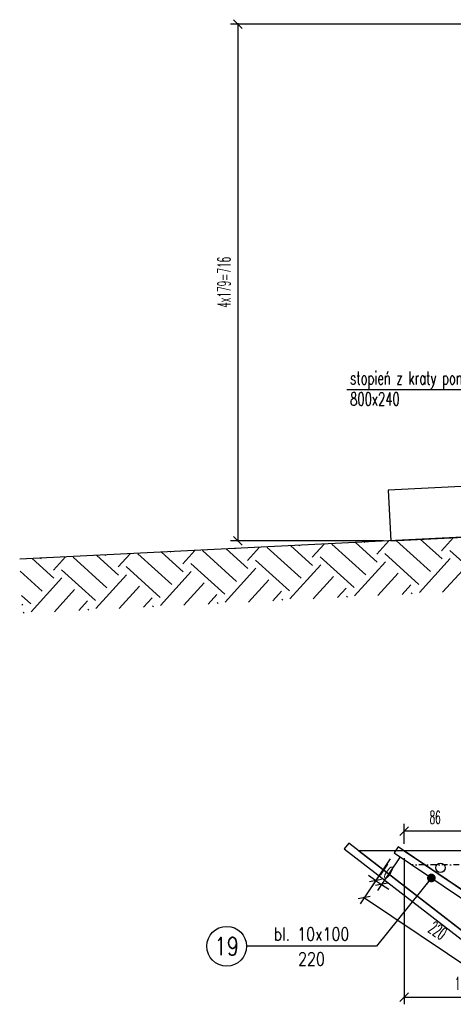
# Model space of a CAD drawing. Header units: millimetres. Extents: x -228255 to 14536, y -140109 to 119945.
# Tile 51 of 123: x -176765 to -176164, y 55945 to 57309. Entities that reach past the tile are written whole.
import ezdxf
from ezdxf.enums import TextEntityAlignment as Align

# ---------------------------------------------------------------- set-up
doc = ezdxf.new("R2010")
doc.units = ezdxf.units.MM
doc.header["$LTSCALE"] = 2.5
doc.linetypes.add('DASHDOT2', pattern=[12.7, 6.35, -3.175, 0, -3.175])
for name, color, linetype in [('Hatch', 155, 'Continuous'), ('LAYER1', 7, 'Continuous'), ('Opisy_stal', 7, 'Continuous'), ('Osie_laczniki', 157, 'DASHDOT2'), ('S_slupy', 20, 'Continuous'), ('stal', 4, 'Continuous'), ('Widok', 8, 'Continuous'), ('Wymiary', 86, 'Continuous')]:
    doc.layers.add(name, color=color, linetype=linetype)
doc.styles.get("Standard").update_dxf_attribs({"font": 'romans.shx', "width": 0.65})
doc.styles.add('style3', font='romans.shx', dxfattribs={"width": 0.5})
doc.dimstyles.new('Skala_10', dxfattribs={"dimtxt": 18, "dimasz": 12, "dimexe": 10, "dimexo": 10, "dimgap": 10, "dimtad": 1, "dimdec": 0, "dimdsep": 46, "dimtxsty": 'style3', "dimblk": 'OBLIQUE', "dimcen": 0, "dimdle": 1, "dimclrd": 256, "dimclre": 256, "dimclrt": 31, "dimadec": 1, "dimazin": 0, "dimtfac": 1, "dimtdec": 0, "dimtix": 1, "dimtmove": 2, "dimatfit": 0, "dimldrblk": 'DOT', "dimfxl": 1, "dimtolj": 1, "dimtzin": 0, "dimlwd": -1, "dimlwe": -1, "dimarcsym": 0})
doc.dimstyles.new('Skala_10$7', dxfattribs={"dimscale": 0, "dimtxt": 18, "dimasz": 12, "dimexe": 10, "dimexo": 15, "dimgap": 5, "dimtad": 1, "dimdec": 0, "dimrnd": 0.5, "dimzin": 9, "dimdsep": 46, "dimtxsty": 'Standard', "dimblk1": 'OBLIQUE', "dimblk2": 'OBLIQUE', "dimsah": 1, "dimcen": 10, "dimdle": 10, "dimclrt": 31, "dimadec": 0, "dimazin": 0, "dimtfac": 1, "dimtdec": 0, "dimtmove": 2, "dimatfit": 3, "dimldrblk": 'DOT', "dimfxl": 1, "dimtolj": 1, "dimtzin": 9, "dimarcsym": 0})

# ---------------------------------------------------------------- blocks, each defined once
blk = doc.blocks.new('_Oblique')
at = {"color": 0, "linetype": 'ByBlock', "lineweight": -2}
blk.add_line((-0.5, -0.5), (0.5, 0.5), dxfattribs=at)
blk = doc.blocks.new('*D877')
at = {"layer": 'Defpoints', "color": 0, "ltscale": 0.5, "transparency": 16777216}
for p in [(-176232.1, 56157.6), (-176068.1, 56047.6), (-176068.1, 55955.2)]:
    blk.add_point(p, dxfattribs=at)
at = {"layer": 'Wymiary', "ltscale": 0.5, "transparency": 16777216}
for p, q in [((-176232.1, 56147.6), (-176232.1, 55945.2)), ((-176068.1, 56037.6), (-176068.1, 55945.2)), ((-176233.1, 55955.2), (-176067.1, 55955.2))]:
    blk.add_line(p, q, dxfattribs=at)
at = {"layer": 'Wymiary', "ltscale": 0.5, "transparency": 16777216, "xscale": 12, "yscale": 12, "zscale": 12, "rotation": 180}
blk.add_blockref('_Oblique', (-176232.1, 55955.2), dxfattribs=at)
at = {"layer": 'Wymiary', "ltscale": 0.5, "transparency": 16777216, "xscale": 12, "yscale": 12, "zscale": 12}
blk.add_blockref('_Oblique', (-176068.1, 55955.2), dxfattribs=at)
at = {"layer": 'Wymiary', "color": 31, "ltscale": 0.5, "transparency": 16777216, "insert": (-176150.1, 55974.2), "char_height": 18, "attachment_point": 5, "style": 'style3'}
blk.add_mtext('\\A1;164', dxfattribs=at)
blk = doc.blocks.new('_Dot')
at = {"color": 0, "linetype": 'ByBlock', "lineweight": -2}
blk.add_line((-0.5, 0), (-1, 0), dxfattribs=at)
at = {"color": 0, "linetype": 'ByBlock', "const_width": 0.5}
blk.add_lwpolyline([(-0.25, 0, 1), (0.25, 0, 1)], format="xyb", close=True, dxfattribs=at)
blk = doc.blocks.new('*D882')
at = {"layer": 'Defpoints', "color": 0, "ltscale": 0.5, "transparency": 16777216}
for p in [(-176232.1, 56185.1), (-176146, 56166.2), (-176232.1, 56157.6)]:
    blk.add_point(p, dxfattribs=at)
at = {"layer": 'Wymiary', "ltscale": 0.5, "transparency": 16777216}
for p, q in [((-176232.1, 56167.6), (-176232.1, 56195.1)), ((-176146, 56176.2), (-176146, 56195.1)), ((-176145, 56185.1), (-176233.1, 56185.1))]:
    blk.add_line(p, q, dxfattribs=at)
at = {"layer": 'Wymiary', "ltscale": 0.5, "transparency": 16777216, "xscale": 12, "yscale": 12, "zscale": 12, "rotation": 180}
blk.add_blockref('_Oblique', (-176232.1, 56185.1), dxfattribs=at)
at = {"layer": 'Wymiary', "ltscale": 0.5, "transparency": 16777216, "xscale": 12, "yscale": 12, "zscale": 12}
blk.add_blockref('_Oblique', (-176146, 56185.1), dxfattribs=at)
at = {"layer": 'Wymiary', "color": 31, "ltscale": 0.5, "transparency": 16777216, "insert": (-176189, 56204.1), "char_height": 18, "attachment_point": 5, "style": 'style3'}
blk.add_mtext('\\A1;86', dxfattribs=at)
blk = doc.blocks.new('Op_el_lewy')
at = {"color": 7}
blk.add_line((0, 0), (-180, 0), dxfattribs=at)
blk.add_circle((-207.5, 0), 27.5, dxfattribs=at)
at = {"color": 31, "width": 0.8}
blk.add_attdef('22', text='', height=25, dxfattribs=at).set_placement((-207.5, 0), align=Align.MIDDLE)
for tag, p in [('ZK_120X120X5', (-90, 7.875)), ('1000', (-90, -26.649))]:
    blk.add_attdef(tag, text='', height=18, dxfattribs=at).set_placement(p, align=Align.CENTER)
blk = doc.blocks.new('*D1432')
at = {"layer": 'Defpoints', "color": 0, "ltscale": 0.5, "transparency": 16777216}
for p in [(-175339.4, 57303), (-176462.6, 56587.3), (-176250.6, 56587.3)]:
    blk.add_point(p, dxfattribs=at)
at = {"layer": 'Wymiary', "ltscale": 0.5, "transparency": 16777216}
for p, q in [((-175349.4, 57303), (-176472.6, 57303)), ((-176462.6, 57304), (-176462.6, 56586.3)), ((-176260.6, 56587.3), (-176472.6, 56587.3))]:
    blk.add_line(p, q, dxfattribs=at)
at = {"layer": 'Wymiary', "ltscale": 0.5, "transparency": 16777216, "xscale": 12, "yscale": 12, "zscale": 12}
for p, rotation in [((-176462.6, 57303), 90), ((-176462.6, 56587.3), 270)]:
    blk.add_blockref('_Oblique', p, dxfattribs=dict(at, rotation=rotation))
at = {"layer": 'Wymiary', "color": 31, "ltscale": 0.5, "transparency": 16777216, "insert": (-176481.6, 56945.2), "char_height": 18, "attachment_point": 5, "rotation": 90, "style": 'style3'}
blk.add_mtext('\\A1;4x179=716', dxfattribs=at)
blk = doc.blocks.new('*D1448')
at = {"layer": 'Defpoints', "color": 0, "ltscale": 0.5, "transparency": 16777216}
for p in [(-176246, 56154.8), (-176232.1, 56157.6), (-176263.2, 56111.2)]:
    blk.add_point(p, dxfattribs=at)
at = {"layer": 'Wymiary', "ltscale": 0.5, "transparency": 16777216}
for p, q in [((-176237.7, 56149.3), (-176268.7, 56102.9)), ((-176251.5, 56146.5), (-176277, 56108.5)), ((-176271.5, 56116.8), (-176281.4, 56123.5)), ((-176271.5, 56116.8), (-176263.2, 56111.2)), ((-176263.2, 56111.2), (-176253.2, 56104.6))]:
    blk.add_line(p, q, dxfattribs=at)
at = {"layer": 'Wymiary', "ltscale": 0.5, "transparency": 16777216, "xscale": 12, "yscale": 12, "zscale": 12}
for p, rotation in [((-176271.5, 56116.8), 326.1456021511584), ((-176263.2, 56111.2), 146.1456021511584)]:
    blk.add_blockref('_Oblique', p, dxfattribs=dict(at, rotation=rotation))
at = {"layer": 'Wymiary', "color": 31, "ltscale": 0.5, "transparency": 16777216, "insert": (-176256.7, 56129.8), "char_height": 18, "attachment_point": 5, "rotation": 326.1456, "style": 'style3'}
blk.add_mtext('\\A1;10', dxfattribs=at)
blk = doc.blocks.new('*D1449')
at = {"layer": 'Defpoints', "color": 0, "ltscale": 0.5, "transparency": 16777216}
for p in [(-176246, 56154.8), (-176063.3, 56032.3), (-176104.9, 55970.3)]:
    blk.add_point(p, dxfattribs=at)
at = {"layer": 'Wymiary', "ltscale": 0.5, "transparency": 16777216}
for p, q in [((-176251.5, 56146.5), (-176293.1, 56084.5)), ((-176288.4, 56093.4), (-176104, 55969.7)), ((-176068.8, 56024), (-176110.4, 55962))]:
    blk.add_line(p, q, dxfattribs=at)
at = {"layer": 'Wymiary', "ltscale": 0.5, "transparency": 16777216, "xscale": 12, "yscale": 12, "zscale": 12}
for p, rotation in [((-176287.6, 56092.8), 146.1456021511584), ((-176104.9, 55970.3), 326.1456021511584)]:
    blk.add_blockref('_Oblique', p, dxfattribs=dict(at, rotation=rotation))
at = {"layer": 'Wymiary', "color": 31, "ltscale": 0.5, "transparency": 16777216, "insert": (-176185.6, 56047.3), "char_height": 18, "attachment_point": 5, "rotation": 326.1456, "style": 'style3'}
blk.add_mtext('\\A1;220', dxfattribs=at)

msp = doc.modelspace()

# ---------------------------------------------------------------- hatches: boundary and pattern name
at = {"layer": 'Hatch', "ltscale": 0.5}
h = msp.add_hatch(dxfattribs=at)
h.set_pattern_fill('EARTH', color=256, scale=10, angle=47.86241)
h.set_pattern_definition([(47.862405, (-73762.52, 24109.83), (-4.484526, 89.690518), [63.5, -63.5]), (47.862405, (-73780.175, 24125.804), (-4.484526, 89.690518), [63.5, -63.5]), (47.862405, (-73797.833, 24141.78), (-4.484526, 89.690518), [63.5, -63.5]), (137.862405, (-73798.394, 24152.99), (-89.690518, -4.484526), [63.5, -63.5]), (137.862405, (-73782.42, 24170.65), (-89.690518, -4.484526), [63.5, -63.5]), (137.862405, (-73766.44, 24188.31), (-89.690518, -4.484526), [63.5, -63.5])])
h.paths.add_polyline_path([(-175236.84, 56638.03), (-176764.97, 56561.62), (-176761.22, 56486.72), (-175233.1, 56563.12)])

# ---------------------------------------------------------------- linework, layer by layer
msp.add_line((-175236.84, 56638.03), (-176764.97, 56561.62), dxfattribs=at)
at = {"layer": 'LAYER1', "ltscale": 0.5}
msp.add_lwpolyline([(-176314.94, 56160.63), (-176140.96, 56025.98), (-176134.84, 56033.89), (-176308.82, 56168.54)], close=True, dxfattribs=at)
msp.add_lwpolyline([(-176294.65, 56157.57), (-176139.6, 56037.57), (-175358.79, 56037.57), (-175333.04, 56017.64), (-175319.01, 56019.43), (-175242.99, 56117.65), (-175244.78, 56131.68), (-175278.24, 56157.57), (-176294.65, 56157.57)], dxfattribs=at)
at = {"layer": 'LAYER1'}
msp.add_circle((-176181.66, 56134.3), 6.5, dxfattribs=at)
at = {"layer": 'Osie_laczniki', "ltscale": 0.5}
msp.add_line((-175356.95, 56138.57), (-176221.72, 56138.57), dxfattribs=at)
at = {"layer": 'stal', "ltscale": 0.5}
msp.add_lwpolyline([(-176245.97, 56154.84), (-176063.27, 56032.28), (-176057.7, 56040.59), (-176240.4, 56163.14)], close=True, dxfattribs=at)
msp.add_lwpolyline([(-175240.72, 56129.59), (-175278.24, 56157.57), (-176232.09, 56157.57), (-176068.12, 56047.57), (-175331.47, 56047.57), (-175312.47, 56033.4), (-175240.72, 56129.59)], dxfattribs=at)
at = {"layer": 'Widok', "ltscale": 0.5}
msp.add_lwpolyline([(-176250.59, 56587.34), (-175751.22, 56612.31), (-175754.71, 56682.22), (-176254.09, 56657.25)], close=True, dxfattribs=at)

# ---------------------------------------------------------------- block references
at = {"layer": 'Opisy_stal', "ltscale": 0.5}
msp.add_blockref('Op_el_lewy', (-176270.49, 56025.57), dxfattribs=at).add_auto_attribs({'1000': '220', '22': '19', 'ZK_120X120X5': 'bl. 10x100'})

# ---------------------------------------------------------------- texts
at = {"layer": 'S_slupy', "ltscale": 0.5, "width": 0.65}
for s, p in [('stopień z kraty pomostowej', (-176306.78, 56803.68)), ('800x240', (-176306.78, 56774.53))]:
    msp.add_text(s, height=18, dxfattribs=at).set_placement(p)

# ---------------------------------------------------------------- dimensions: what is measured, and where the dimension line sits
at = {"layer": 'Wymiary', "ltscale": 0.5}
dim = msp.add_linear_dim(base=(-176462.56, 56587.34), p1=(-175339.36, 57303), p2=(-176250.59, 56587.34), angle=90, text='4x179=<>', dimstyle='Skala_10', dxfattribs=at)
dim.commit()
dim.dimension.update_dxf_attribs({"geometry": '*D1432', "text_midpoint": (-176481.56, 56945.17)})
for base, p1, p2, picture, middle in [((-176232.09, 56185.13), (-176145.95, 56166.17), (-176232.09, 56157.57), '*D882', (-176189.02, 56204.13)), ((-176068.12, 55955.2), (-176232.09, 56157.57), (-176068.12, 56047.57), '*D877', (-176150.1, 55974.2))]:
    dim = msp.add_linear_dim(base=base, p1=p1, p2=p2, dimstyle='Skala_10', dxfattribs=at)
    dim.commit()
    dim.dimension.update_dxf_attribs({"geometry": picture, "text_midpoint": middle})
for base, p2, picture, middle in [((-176104.88, 55970.26), (-176063.27, 56032.28), '*D1449', (-176185.64, 56047.32)), ((-176263.17, 56111.25), (-176232.09, 56157.57), '*D1448', (-176256.74, 56129.81))]:
    dim = msp.add_linear_dim(base=base, p1=(-176245.97, 56154.84), p2=p2, angle=326.1456, dimstyle='Skala_10', dxfattribs=at)
    dim.commit()
    dim.dimension.update_dxf_attribs({"geometry": picture, "text_midpoint": middle})

# ---------------------------------------------------------------- leaders
at = {"layer": 'Opisy_stal', "ltscale": 0.5}
msp.add_leader([(-176194.28, 56120.17), (-176270.49, 56025.57)], dimstyle='Skala_10$7', override={"dimscale": 1, "dimtad": 0}, dxfattribs=at)
at = {"layer": 'S_slupy', "ltscale": 0.5}
msp.add_leader([(-175970.32, 56715.97), (-176004.24, 56796.1), (-176311.38, 56796.1)], dimstyle='Skala_10$7', override={"dimscale": 1, "dimtad": 0}, dxfattribs=at)

doc.saveas('drawing.dxf')
